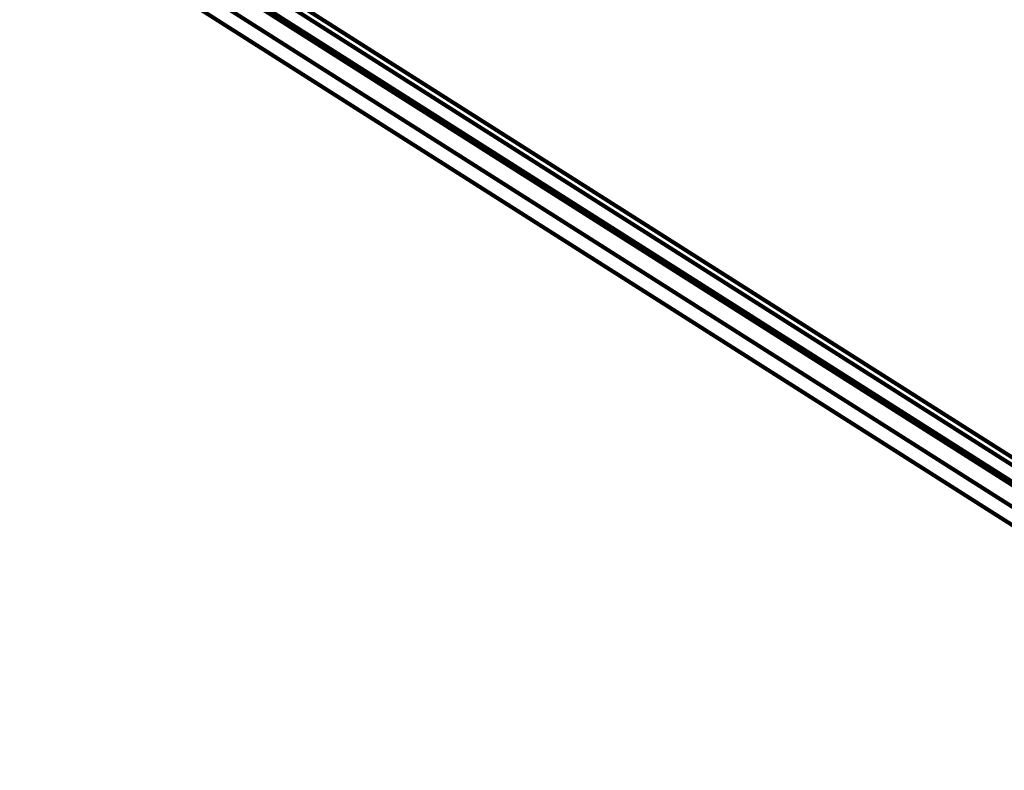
# Model space of a CAD drawing. Extents: x 1160024 to 2574774, y 200346 to 1150377.
# Tile 78 of 118: x 2479470 to 2481655, y 368393 to 370059. Entities that reach past the tile are written whole.
import ezdxf

# ---------------------------------------------------------------- set-up
doc = ezdxf.new("R2010")
doc.units = 0
doc.header["$MEASUREMENT"] = 0
doc.layers.add('Prop Drainage Structure Scour Hole Detail CELL', color=9, linetype='Continuous', lineweight=30)
doc.layers.add('Typical Terminator CELL', color=7, linetype='Continuous', lineweight=0)
doc.styles.add('Style-GEOMETRICFUTURA_211_M_L', font='GEOMETRICFUTURA_211_M_L.shx')
doc.dimstyles.new('erosion_control', dxfattribs={"dimtxt": 4.99999, "dimasz": 9.99998, "dimexe": 2.499995, "dimexo": 2.499995, "dimgap": 2.499995, "dimtad": 0, "dimtih": 1, "dimtoh": 1, "dimzin": 3, "dimdsep": 46, "dimtxsty": 'Style-GEOMETRICFUTURA_211_M_L', "dimcen": 0.09, "dimaunit": 1, "dimadec": 4, "dimazin": 3, "dimtfac": 1, "dimtofl": 0, "dimtmove": 0, "dimatfit": 1, "dimfxl": 1, "dimtzin": 3, "dimlwd": 106, "dimarcsym": 0})

# ---------------------------------------------------------------- blocks, each defined once
blk = doc.blocks.new('TERMINATOR_0.5')
at = {"color": 1, "linetype": 'Continuous', "lineweight": 0}
blk.add_line((0, 0), (-0.99, -0.12), dxfattribs=at)
blk = doc.blocks.new('PROP DRAINAGE STRUCTURE SCOUR HOLE DETAIL')
at = {"layer": 'Prop Drainage Structure Scour Hole Detail CELL', "lineweight": 13, "annotation_type": 0, "has_hookline": 1, "horizontal_direction": (0.160147, 0.987093, 0)}
for points, hookline_direction, text_width in [([(148.5, 41.9), (574865.3, 1339925.8)], 0, 36.4), ([(107.4, 42.5), (574927, 1339896.7)], 1, 61.9), ([(116.2, 46.6), (574887.5, 1339876)], 0, 7.61), ([(165.8, 46.5), (574861.8, 1339889.8)], 1, 17.1), ([(117.4, 168), (574899.5, 1339774.5)], 1, 48.2), ([(85.2, 180), (574895, 1339718.8)], 1, 35.9)]:
    blk.add_leader(points, dimstyle='erosion_control', override={"dimtxt": 3.999992, "dimasz": 3.999992, "dimgap": 1.999996, "dimldrblk": 'TERMINATOR_0.5', "dimlwd": 65534}, dxfattribs=dict(at, hookline_direction=hookline_direction, text_width=text_width))

msp = doc.modelspace()

# ---------------------------------------------------------------- block references
at = {"layer": 'Prop Drainage Structure Scour Hole Detail CELL', "rotation": 80.78458975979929}
msp.add_blockref('PROP DRAINAGE STRUCTURE SCOUR HOLE DETAIL', (2482692.9, 368279.9), dxfattribs=at)

doc.saveas('drawing.dxf')
